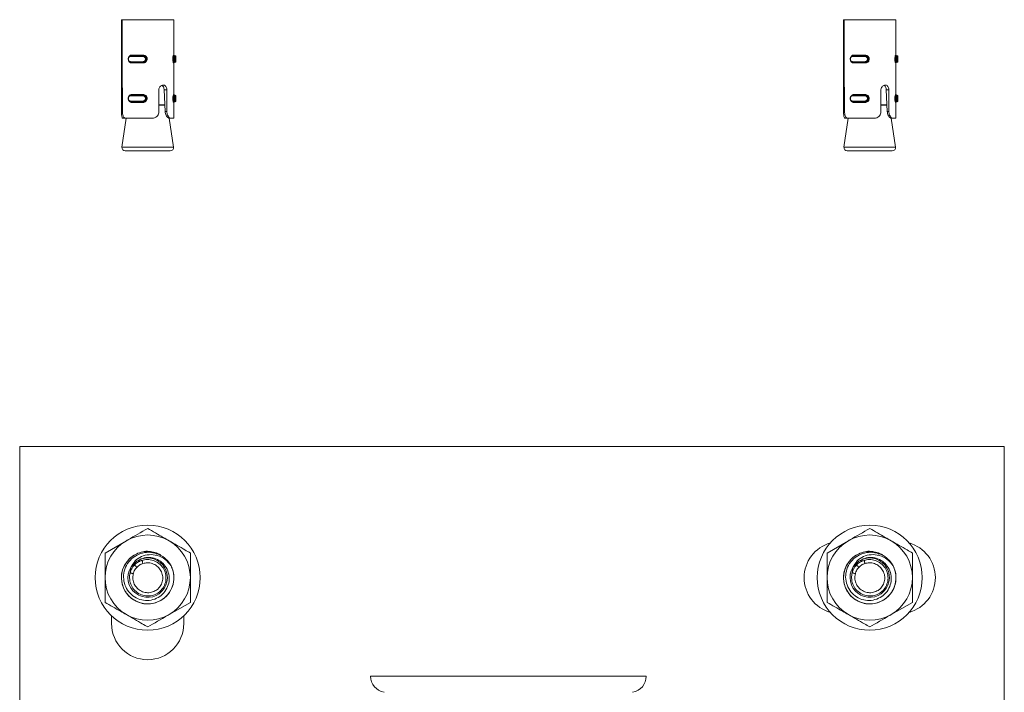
# Model space of a CAD drawing. Header units: millimetres. Extents: x 299 to 1025, y 4 to 1359.
# Tile 19 of 48: x 872 to 1022, y 587 to 689. Entities that reach past the tile are written whole.
import ezdxf

# ---------------------------------------------------------------- set-up
doc = ezdxf.new("R2010")
doc.units = ezdxf.units.MM

msp = doc.modelspace()

# ---------------------------------------------------------------- linework, layer by layer
at = {"color": 7, "linetype": 'Continuous', "lineweight": 15}
for p, q in [((887.96, 679.22), (887.96, 689.37)), ((887.96, 689.37), (888.07, 689.37)), ((888.07, 689.37), (888.07, 679.22)), ((895.96, 689.37), (888.07, 689.37)), ((895.96, 683.97), (895.96, 689.37)), ((997.96, 679.22), (997.96, 689.37)), ((997.96, 689.37), (998.07, 689.37)), ((998.07, 689.37), (998.07, 679.22)), ((1005.96, 689.37), (998.07, 689.37)), ((1005.96, 683.97), (1005.96, 689.37)), ((891.21, 683.77), (889.34, 683.77)), ((889.34, 682.97), (891.21, 682.97)), ((889.4, 683.87), (891.23, 683.87)), ((891.23, 682.87), (889.4, 682.87)), ((889.5, 683.97), (891.28, 683.97)), ((891.28, 682.77), (889.5, 682.77)), ((891.26, 683.87), (891.23, 683.87)), ((891.26, 682.87), (891.23, 682.87)), ((895.96, 677.97), (895.96, 682.77)), ((896.02, 683.87), (896.12, 683.87)), ((896.02, 682.87), (896.12, 682.87)), ((896.12, 683.87), (896.16, 683.87)), ((896.16, 682.87), (896.12, 682.87)), ((896.26, 682.97), (896.26, 683.77)), ((1001.21, 683.77), (999.34, 683.77)), ((999.34, 682.97), (1001.21, 682.97)), ((999.4, 683.87), (1001.23, 683.87)), ((1001.23, 682.87), (999.4, 682.87)), ((999.5, 683.97), (1001.28, 683.97)), ((1001.28, 682.77), (999.5, 682.77)), ((1001.26, 683.87), (1001.23, 683.87)), ((1001.26, 682.87), (1001.23, 682.87)), ((1005.96, 677.97), (1005.96, 682.77)), ((1006.02, 683.87), (1006.12, 683.87)), ((1006.02, 682.87), (1006.12, 682.87)), ((1006.12, 683.87), (1006.16, 683.87)), ((1006.16, 682.87), (1006.12, 682.87)), ((1006.26, 682.97), (1006.26, 683.77)), ((888.07, 679.22), (887.96, 679.22)), ((887.98, 675.37), (887.98, 678.66)), ((888.13, 678.66), (888.13, 675.37)), ((893.67, 675.37), (893.67, 678.66)), ((894.62, 675.37), (894.48, 678.66)), ((894.88, 678.66), (894.48, 678.66)), ((894.88, 678.66), (894.88, 675.37)), ((998.07, 679.22), (997.96, 679.22)), ((997.98, 675.37), (997.98, 678.66)), ((998.13, 678.66), (998.13, 675.37)), ((1003.67, 675.37), (1003.67, 678.66)), ((1004.62, 675.37), (1004.48, 678.66)), ((1004.88, 678.66), (1004.48, 678.66)), ((1004.88, 678.66), (1004.88, 675.37)), ((891.21, 677.77), (889.34, 677.77)), ((889.34, 676.97), (891.21, 676.97)), ((889.4, 677.87), (891.23, 677.87)), ((891.23, 676.87), (889.4, 676.87)), ((889.5, 677.97), (891.28, 677.97)), ((891.28, 676.77), (889.5, 676.77)), ((891.26, 677.87), (891.23, 677.87)), ((891.26, 676.87), (891.23, 676.87)), ((895.96, 674.37), (895.96, 676.77)), ((896.02, 677.87), (896.12, 677.87)), ((896.02, 676.87), (896.12, 676.87)), ((896.12, 677.87), (896.16, 677.87)), ((896.16, 676.87), (896.12, 676.87)), ((896.26, 676.97), (896.26, 677.77)), ((1001.21, 677.77), (999.34, 677.77)), ((999.34, 676.97), (1001.21, 676.97)), ((999.4, 677.87), (1001.23, 677.87)), ((1001.23, 676.87), (999.4, 676.87)), ((999.5, 677.97), (1001.28, 677.97)), ((1001.28, 676.77), (999.5, 676.77)), ((1001.26, 677.87), (1001.23, 677.87)), ((1001.26, 676.87), (1001.23, 676.87)), ((1005.96, 674.37), (1005.96, 676.77)), ((1006.02, 677.87), (1006.12, 677.87)), ((1006.02, 676.87), (1006.12, 676.87)), ((1006.12, 677.87), (1006.16, 677.87)), ((1006.16, 676.87), (1006.12, 676.87)), ((1006.26, 676.97), (1006.26, 677.77)), ((894.88, 675.37), (894.62, 675.37)), ((1004.88, 675.37), (1004.62, 675.37)), ((888.68, 674.37), (888.04, 669.94)), ((888.2, 674.37), (888.57, 674.37)), ((892.67, 674.37), (888.57, 674.37)), ((895.88, 669.94), (895.25, 674.37)), ((895.49, 674.37), (895.26, 674.37)), ((895.96, 674.37), (895.49, 674.37)), ((998.68, 674.37), (998.04, 669.94)), ((998.2, 674.37), (998.57, 674.37)), ((1002.67, 674.37), (998.57, 674.37)), ((1005.88, 669.94), (1005.25, 674.37)), ((1005.49, 674.37), (1005.26, 674.37)), ((1005.96, 674.37), (1005.49, 674.37)), ((895.39, 669.37), (888.54, 669.37)), ((1005.39, 669.37), (998.54, 669.37)), ((872.46, 578.86), (872.46, 624.36)), ((872.46, 624.36), (1022.46, 624.36)), ((1022.46, 624.36), (1022.46, 578.86)), ((885.46, 608.11), (888.71, 609.99)), ((995.46, 608.11), (998.71, 609.99)), ((898.46, 608.11), (898.46, 604.36)), ((1008.46, 608.11), (1008.46, 604.36)), ((889.84, 606.37), (889.94, 606.28)), ((890.29, 606.85), (891.1, 606.99)), ((999.84, 606.37), (999.94, 606.28)), ((1000.29, 606.85), (1001.1, 606.99)), ((889.29, 605.1), (889.4, 605.91)), ((999.29, 605.1), (999.4, 605.91)), ((885.46, 600.6), (885.46, 604.36)), ((995.46, 600.6), (995.46, 604.36)), ((898.46, 600.6), (895.21, 598.73)), ((1008.46, 600.6), (1005.21, 598.73)), ((886.46, 597.36), (886.46, 598.55)), ((897.46, 598.55), (897.46, 597.36)), ((925.91, 589.36), (967.91, 589.36))]:
    msp.add_line(p, q, dxfattribs=at)
at = {"color": 8, "linetype": 'Continuous', "lineweight": 15}
for p, q in [((895.92, 683.97), (895.96, 683.97)), ((895.96, 682.77), (895.92, 682.77)), ((896.26, 683.77), (896.21, 683.77)), ((896.21, 682.97), (896.26, 682.97)), ((1005.92, 683.97), (1005.96, 683.97)), ((1005.96, 682.77), (1005.92, 682.77)), ((1006.26, 683.77), (1006.21, 683.77)), ((1006.21, 682.97), (1006.26, 682.97)), ((887.98, 678.66), (888.13, 678.66)), ((997.98, 678.66), (998.13, 678.66)), ((895.92, 677.97), (895.96, 677.97)), ((895.96, 676.77), (895.92, 676.77)), ((896.26, 677.77), (896.21, 677.77)), ((896.21, 676.97), (896.26, 676.97)), ((1005.92, 677.97), (1005.96, 677.97)), ((1005.96, 676.77), (1005.92, 676.77)), ((1006.26, 677.77), (1006.21, 677.77)), ((1006.21, 676.97), (1006.26, 676.97)), ((887.98, 675.37), (888.13, 675.37)), ((893.67, 676.4), (894.63, 676.4)), ((894.59, 676.33), (893.67, 676.33)), ((997.98, 675.37), (998.13, 675.37)), ((1003.67, 676.4), (1004.63, 676.4)), ((1004.59, 676.33), (1003.67, 676.33)), ((888.04, 669.94), (894.73, 669.94)), ((894.73, 669.94), (895.88, 669.94)), ((998.04, 669.94), (1004.73, 669.94)), ((1004.73, 669.94), (1005.88, 669.94))]:
    msp.add_line(p, q, dxfattribs=at)
at = {"color": 7, "linetype": 'Continuous', "lineweight": 15, "flags": 128}
for points in [[(889.34, 683.77), (889.34, 683.79), (889.34, 683.8), (889.35, 683.82), (889.35, 683.84), (889.36, 683.85), (889.37, 683.86), (889.39, 683.86), (889.4, 683.87)], [(889.4, 682.87), (889.39, 682.87), (889.37, 682.87), (889.36, 682.88), (889.35, 682.9), (889.35, 682.91), (889.34, 682.93), (889.34, 682.95), (889.34, 682.97)], [(889.44, 683.87), (889.45, 683.87), (889.46, 683.87), (889.47, 683.88), (889.48, 683.9), (889.49, 683.91), (889.49, 683.93), (889.5, 683.95), (889.5, 683.97)], [(889.5, 682.77), (889.5, 682.79), (889.49, 682.8), (889.49, 682.82), (889.48, 682.84), (889.47, 682.85), (889.46, 682.86), (889.45, 682.86), (889.44, 682.87)], [(999.34, 683.77), (999.34, 683.79), (999.34, 683.8), (999.35, 683.82), (999.35, 683.84), (999.36, 683.85), (999.37, 683.86), (999.39, 683.86), (999.4, 683.87)], [(999.4, 682.87), (999.39, 682.87), (999.37, 682.87), (999.36, 682.88), (999.35, 682.9), (999.35, 682.91), (999.34, 682.93), (999.34, 682.95), (999.34, 682.97)], [(999.44, 683.87), (999.45, 683.87), (999.46, 683.87), (999.47, 683.88), (999.48, 683.9), (999.49, 683.91), (999.49, 683.93), (999.5, 683.95), (999.5, 683.97)], [(999.5, 682.77), (999.5, 682.79), (999.49, 682.8), (999.49, 682.82), (999.48, 682.84), (999.47, 682.85), (999.46, 682.86), (999.45, 682.86), (999.44, 682.87)], [(889.34, 677.77), (889.34, 677.79), (889.34, 677.8), (889.35, 677.82), (889.35, 677.84), (889.36, 677.85), (889.37, 677.86), (889.39, 677.86), (889.4, 677.87)], [(889.4, 676.87), (889.39, 676.87), (889.37, 676.87), (889.36, 676.88), (889.35, 676.9), (889.35, 676.91), (889.34, 676.93), (889.34, 676.95), (889.34, 676.97)], [(889.44, 677.87), (889.45, 677.87), (889.46, 677.87), (889.47, 677.88), (889.48, 677.9), (889.49, 677.91), (889.49, 677.93), (889.5, 677.95), (889.5, 677.97)], [(889.5, 676.77), (889.5, 676.79), (889.49, 676.8), (889.49, 676.82), (889.48, 676.84), (889.47, 676.85), (889.46, 676.86), (889.45, 676.86), (889.44, 676.87)], [(999.34, 677.77), (999.34, 677.79), (999.34, 677.8), (999.35, 677.82), (999.35, 677.84), (999.36, 677.85), (999.37, 677.86), (999.39, 677.86), (999.4, 677.87)], [(999.4, 676.87), (999.39, 676.87), (999.37, 676.87), (999.36, 676.88), (999.35, 676.9), (999.35, 676.91), (999.34, 676.93), (999.34, 676.95), (999.34, 676.97)], [(999.44, 677.87), (999.45, 677.87), (999.46, 677.87), (999.47, 677.88), (999.48, 677.9), (999.49, 677.91), (999.49, 677.93), (999.5, 677.95), (999.5, 677.97)], [(999.5, 676.77), (999.5, 676.79), (999.49, 676.8), (999.49, 676.82), (999.48, 676.84), (999.47, 676.85), (999.46, 676.86), (999.45, 676.86), (999.44, 676.87)]]:
    msp.add_lwpolyline(points, dxfattribs=at)
at = {"color": 7, "linetype": 'Continuous', "lineweight": 15}
for centre in [(891.96, 604.36), (1001.96, 604.36)]:
    msp.add_circle(centre, 8, dxfattribs=at)
for centre, radius, start, end in [((891.38, 683.79), 0.172, 153.9258, 188.1471), ((891.38, 682.94), 0.172, 171.8523, 206.0741), ((891.12, 683.94), 0.161, 331.9943, 8.6577), ((891.12, 682.79), 0.161, 351.3399, 28.0081), ((896.02, 683.97), 0.0995, 179.7213, 269.7125), ((896.02, 682.77), 0.0995, 90.2842, 180.2821), ((896.06, 683.97), 0.1, 180, 270), ((896.06, 682.77), 0.1, 90, 180), ((896.11, 683.77), 0.0994, 359.6627, 89.661), ((896.11, 682.97), 0.0994, 270.339, 0.3395), ((896.16, 683.77), 0.1, 0, 90), ((896.16, 682.97), 0.1, 270, 0), ((1001.38, 683.79), 0.172, 153.9385, 188.1427), ((1001.38, 682.94), 0.172, 171.8567, 206.0613), ((1001.12, 683.94), 0.161, 332.0089, 8.643), ((1001.12, 682.79), 0.161, 351.3546, 27.9935), ((1006.02, 683.97), 0.0995, 179.7225, 269.7112), ((1006.02, 682.77), 0.0995, 90.2854, 180.2809), ((1006.06, 683.97), 0.1, 180, 270), ((1006.06, 682.77), 0.1, 90, 180), ((1006.11, 683.77), 0.0994, 359.6666, 89.6614), ((1006.11, 682.97), 0.0994, 270.3386, 0.3355), ((1006.16, 683.77), 0.1, 0, 90), ((1006.16, 682.97), 0.1, 270, 0), ((891.38, 677.79), 0.172, 153.928, 188.1456), ((891.38, 676.94), 0.172, 171.8544, 206.072), ((891.12, 677.94), 0.161, 331.9927, 8.6593), ((891.12, 676.79), 0.161, 351.3407, 28.0073), ((896.02, 677.97), 0.0995, 179.7192, 269.7146), ((896.02, 676.77), 0.0995, 90.2854, 180.2808), ((896.06, 677.97), 0.1, 180, 270), ((896.06, 676.77), 0.1, 90, 180), ((896.11, 677.77), 0.0994, 359.6636, 89.658), ((896.11, 676.97), 0.0994, 270.342, 0.3364), ((896.16, 677.77), 0.1, 0, 90), ((896.16, 676.97), 0.1, 270, 0), ((1001.38, 677.79), 0.172, 153.9407, 188.1412), ((1001.38, 676.94), 0.172, 171.8588, 206.0593), ((1001.12, 677.94), 0.161, 332.0073, 8.6447), ((1001.12, 676.79), 0.161, 351.3553, 27.9927), ((1006.02, 677.97), 0.0995, 179.7204, 269.7134), ((1006.02, 676.77), 0.0995, 90.2866, 180.2796), ((1006.06, 677.97), 0.1, 180, 270), ((1006.06, 676.77), 0.1, 90, 180), ((1006.11, 677.77), 0.0994, 359.6675, 89.6584), ((1006.11, 676.97), 0.0994, 270.3416, 0.3325), ((1006.16, 677.77), 0.1, 0, 90), ((1006.16, 676.97), 0.1, 270, 0), ((888.54, 669.87), 0.5, 171.8699, 270), ((895.39, 669.87), 0.5, 270, 8.1301), ((998.54, 669.87), 0.5, 171.8699, 270), ((1005.39, 669.87), 0.5, 270, 8.1301), ((891.96, 604.36), 6.5, 60, 120), ((1001.96, 604.36), 6.5, 60, 120), ((891.96, 604.36), 6.5, 120, 180), ((891.96, 604.36), 6.5, 0, 60), ((997.46, 604.36), 5.5, 105.8266, 254.1734), ((1001.96, 604.36), 6.5, 120, 180), ((1001.96, 604.36), 6.5, 0, 60), ((1006.46, 604.36), 5.5, 285.8266, 74.1734), ((891.96, 604.36), 4, 60, 26.8055), ((1001.96, 604.36), 4, 60, 26.8055), ((891.96, 604.36), 3, 148.8309, 123.8514), ((891.96, 604.36), 4, 26.8055, 29.6369), ((1001.96, 604.36), 3, 148.8309, 123.8514), ((1001.96, 604.36), 4, 26.8055, 29.6369), ((891.96, 604.36), 6.5, 180, 240), ((891.96, 604.36), 6.5, 300, 0), ((1001.96, 604.36), 6.5, 180, 240), ((1001.96, 604.36), 6.5, 300, 0), ((891.96, 604.36), 6.5, 240, 300), ((1001.96, 604.36), 6.5, 240, 300), ((891.96, 597.36), 5.5, 180, 0), ((928.41, 589.36), 2.5, 180, 260), ((965.41, 589.36), 2.5, 280, 0)]:
    msp.add_arc(centre, radius, start, end, dxfattribs=at)
for points, knots in [([(889.4, 682.87), (889.4, 682.87), (889.35, 682.87), (889.25, 682.89), (889.13, 682.98), (889.04, 683.11), (888.99, 683.28), (888.99, 683.44), (889.03, 683.6), (889.11, 683.73), (889.21, 683.82), (889.32, 683.86), (889.38, 683.87), (889.4, 683.87), (889.4, 683.87)], [0, 0, 0, 0, 0.0000358, 0.1122105, 0.2244845, 0.3370965, 0.4455837, 0.5475404, 0.6461692, 0.746792, 0.8524248, 0.9632555, 0.9999642, 1, 1, 1, 1]), ([(889.34, 683.77), (889.32, 683.77), (889.27, 683.76), (889.19, 683.73), (889.1, 683.66), (889.04, 683.55), (889.01, 683.43), (889.01, 683.29), (889.05, 683.16), (889.12, 683.05), (889.22, 682.98), (889.3, 682.97), (889.34, 682.97)], [0, 0, 0, 0, 0.037285, 0.149836, 0.256286, 0.35643, 0.45345, 0.553209, 0.659998, 0.772418, 0.885914, 1, 1, 1, 1]), ([(891.21, 682.97), (891.23, 682.97), (891.29, 682.97), (891.4, 683), (891.51, 683.08), (891.6, 683.18), (891.64, 683.31), (891.64, 683.44), (891.59, 683.57), (891.49, 683.68), (891.36, 683.75), (891.26, 683.76), (891.21, 683.77)], [0, 0, 0, 0, 0.037286, 0.149825, 0.256282, 0.356426, 0.453446, 0.553209, 0.659995, 0.772417, 0.885915, 1, 1, 1, 1]), ([(891.23, 683.87), (891.23, 683.87), (891.29, 683.87), (891.4, 683.85), (891.56, 683.76), (891.68, 683.62), (891.74, 683.46), (891.74, 683.29), (891.69, 683.14), (891.59, 683.01), (891.45, 682.91), (891.32, 682.87), (891.25, 682.87), (891.23, 682.87), (891.23, 682.87)], [0, 0, 0, 0, 0.000038, 0.112214, 0.224486, 0.337097, 0.445584, 0.547543, 0.646168, 0.746787, 0.852426, 0.96325, 0.999962, 1, 1, 1, 1]), ([(891.26, 682.87), (891.26, 682.87), (891.31, 682.87), (891.44, 682.88), (891.59, 682.96), (891.73, 683.09), (891.8, 683.26), (891.81, 683.42), (891.76, 683.58), (891.66, 683.71), (891.52, 683.81), (891.38, 683.86), (891.29, 683.87), (891.26, 683.87), (891.26, 683.87)], [0, 0, 0, 0, 0.000041, 0.101134, 0.213607, 0.327132, 0.435874, 0.536192, 0.632076, 0.730791, 0.836854, 0.949305, 0.999959, 1, 1, 1, 1]), ([(891.28, 683.97), (891.31, 683.96), (891.41, 683.96), (891.57, 683.9), (891.74, 683.78), (891.85, 683.62), (891.9, 683.44), (891.89, 683.23), (891.81, 683.04), (891.66, 682.88), (891.48, 682.78), (891.34, 682.77), (891.28, 682.77)], [0, 0, 0, 0, 0.049968, 0.160721, 0.26597, 0.365259, 0.462972, 0.56567, 0.676021, 0.789422, 0.900466, 1, 1, 1, 1]), ([(895.92, 682.77), (895.92, 682.77), (895.9, 682.77), (895.87, 682.83), (895.83, 682.95), (895.8, 683.11), (895.79, 683.3), (895.79, 683.5), (895.81, 683.69), (895.85, 683.85), (895.89, 683.95), (895.91, 683.96), (895.92, 683.97)], [0, 0, 0, 0, 0.04997, 0.160727, 0.265976, 0.365258, 0.462972, 0.565669, 0.676026, 0.789422, 0.90047, 1, 1, 1, 1]), ([(896.02, 683.87), (896.02, 683.87), (896.01, 683.87), (895.99, 683.85), (895.94, 683.77), (895.9, 683.64), (895.88, 683.48), (895.87, 683.31), (895.89, 683.15), (895.92, 683.02), (895.97, 682.92), (896, 682.87), (896.02, 682.87), (896.02, 682.87), (896.02, 682.87)], [0, 0, 0, 0, 0.000038, 0.101123, 0.213605, 0.327136, 0.435874, 0.536193, 0.632079, 0.730798, 0.836851, 0.949318, 0.999963, 1, 1, 1, 1]), ([(896.12, 682.87), (896.12, 682.87), (896.11, 682.87), (896.1, 682.89), (896.07, 682.98), (896.05, 683.11), (896.04, 683.28), (896.04, 683.44), (896.05, 683.6), (896.07, 683.73), (896.09, 683.82), (896.11, 683.86), (896.11, 683.87), (896.12, 683.87), (896.12, 683.87)], [0, 0, 0, 0, 0.0000378, 0.112226, 0.2244921, 0.3370985, 0.4455849, 0.5475393, 0.6461689, 0.7467816, 0.8524178, 0.9632337, 0.9999622, 1, 1, 1, 1]), ([(896.21, 683.77), (896.21, 683.77), (896.2, 683.76), (896.18, 683.73), (896.16, 683.66), (896.14, 683.55), (896.12, 683.43), (896.12, 683.29), (896.14, 683.16), (896.16, 683.05), (896.19, 682.98), (896.21, 682.97), (896.21, 682.97)], [0, 0, 0, 0, 0.03729, 0.149822, 0.256282, 0.356421, 0.453446, 0.553205, 0.659992, 0.772408, 0.885902, 1, 1, 1, 1]), ([(999.4, 682.87), (999.4, 682.87), (999.35, 682.87), (999.25, 682.89), (999.13, 682.98), (999.04, 683.11), (998.99, 683.28), (998.99, 683.44), (999.03, 683.6), (999.11, 683.73), (999.21, 683.82), (999.32, 683.86), (999.38, 683.87), (999.4, 683.87), (999.4, 683.87)], [0, 0, 0, 0, 0.000034, 0.11221, 0.224483, 0.337096, 0.445583, 0.54754, 0.646168, 0.746791, 0.852423, 0.963256, 0.999966, 1, 1, 1, 1]), ([(999.34, 683.77), (999.32, 683.77), (999.27, 683.76), (999.19, 683.73), (999.1, 683.66), (999.04, 683.55), (999.01, 683.43), (999.01, 683.29), (999.05, 683.16), (999.12, 683.05), (999.22, 682.98), (999.3, 682.97), (999.34, 682.97)], [0, 0, 0, 0, 0.037282, 0.149834, 0.256286, 0.35643, 0.45345, 0.553209, 0.659998, 0.772417, 0.885914, 1, 1, 1, 1]), ([(1001.21, 682.97), (1001.23, 682.97), (1001.29, 682.97), (1001.4, 683), (1001.51, 683.08), (1001.6, 683.18), (1001.64, 683.31), (1001.64, 683.44), (1001.59, 683.57), (1001.49, 683.68), (1001.36, 683.75), (1001.26, 683.76), (1001.21, 683.77)], [0, 0, 0, 0, 0.03728, 0.149826, 0.256283, 0.356425, 0.453446, 0.55321, 0.659996, 0.772416, 0.885917, 1, 1, 1, 1]), ([(1001.23, 683.87), (1001.23, 683.87), (1001.29, 683.87), (1001.4, 683.85), (1001.56, 683.76), (1001.68, 683.62), (1001.74, 683.46), (1001.74, 683.29), (1001.69, 683.14), (1001.59, 683.01), (1001.45, 682.91), (1001.32, 682.87), (1001.25, 682.87), (1001.23, 682.87), (1001.23, 682.87)], [0, 0, 0, 0, 0.000038, 0.112218, 0.224489, 0.3371, 0.445585, 0.547543, 0.646168, 0.746787, 0.852425, 0.963248, 0.999962, 1, 1, 1, 1]), ([(1001.26, 682.87), (1001.26, 682.87), (1001.31, 682.87), (1001.44, 682.88), (1001.59, 682.96), (1001.73, 683.09), (1001.8, 683.26), (1001.81, 683.42), (1001.76, 683.58), (1001.66, 683.71), (1001.52, 683.81), (1001.38, 683.86), (1001.29, 683.87), (1001.26, 683.87), (1001.26, 683.87)], [0, 0, 0, 0, 0.0000411, 0.101134, 0.2136062, 0.3271325, 0.4358737, 0.5361918, 0.632078, 0.7307923, 0.8368552, 0.9493052, 0.9999589, 1, 1, 1, 1]), ([(1001.28, 683.97), (1001.31, 683.96), (1001.41, 683.96), (1001.57, 683.9), (1001.74, 683.78), (1001.85, 683.62), (1001.9, 683.44), (1001.89, 683.23), (1001.81, 683.04), (1001.66, 682.88), (1001.48, 682.78), (1001.34, 682.77), (1001.28, 682.77)], [0, 0, 0, 0, 0.049968, 0.16072, 0.265969, 0.365259, 0.462972, 0.565669, 0.676022, 0.789422, 0.900468, 1, 1, 1, 1]), ([(1005.92, 682.77), (1005.92, 682.77), (1005.9, 682.77), (1005.87, 682.83), (1005.83, 682.95), (1005.8, 683.11), (1005.79, 683.3), (1005.79, 683.5), (1005.81, 683.69), (1005.85, 683.85), (1005.89, 683.95), (1005.91, 683.96), (1005.92, 683.97)], [0, 0, 0, 0, 0.0499697, 0.1607262, 0.2659758, 0.3652577, 0.4629721, 0.565669, 0.6760254, 0.789422, 0.9004697, 1, 1, 1, 1]), ([(1006.02, 683.87), (1006.02, 683.87), (1006.01, 683.87), (1005.99, 683.85), (1005.94, 683.77), (1005.9, 683.64), (1005.88, 683.48), (1005.87, 683.31), (1005.89, 683.15), (1005.92, 683.02), (1005.96, 682.92), (1006, 682.87), (1006.02, 682.87), (1006.02, 682.87), (1006.02, 682.87)], [0, 0, 0, 0, 0.000038, 0.101123, 0.213604, 0.327136, 0.435873, 0.536192, 0.632079, 0.730797, 0.836851, 0.949317, 0.999962, 1, 1, 1, 1]), ([(1006.12, 682.87), (1006.12, 682.87), (1006.12, 682.87), (1006.09, 682.89), (1006.07, 682.98), (1006.05, 683.11), (1006.04, 683.28), (1006.04, 683.44), (1006.05, 683.6), (1006.07, 683.73), (1006.09, 683.82), (1006.1, 683.86), (1006.12, 683.87), (1006.12, 683.87), (1006.12, 683.87)], [0, 0, 0, 0, 0.000038, 0.112226, 0.224492, 0.337099, 0.445585, 0.547539, 0.646169, 0.746782, 0.852418, 0.963233, 0.999962, 1, 1, 1, 1]), ([(1006.21, 683.77), (1006.21, 683.77), (1006.2, 683.76), (1006.18, 683.73), (1006.16, 683.66), (1006.14, 683.55), (1006.12, 683.43), (1006.12, 683.29), (1006.14, 683.16), (1006.16, 683.05), (1006.19, 682.98), (1006.21, 682.97), (1006.21, 682.97)], [0, 0, 0, 0, 0.03729, 0.149823, 0.256282, 0.356421, 0.453446, 0.553205, 0.659992, 0.772408, 0.885902, 1, 1, 1, 1]), ([(887.98, 678.66), (887.98, 678.74), (887.97, 678.91), (887.97, 679.1), (887.96, 679.19), (887.96, 679.22)], [0, 0, 0, 0, 0.395934, 0.791715, 1, 1, 1, 1]), ([(888.07, 679.22), (888.07, 679.21), (888.09, 679.15), (888.12, 679), (888.13, 678.81), (888.13, 678.69), (888.13, 678.66)], [0, 0, 0, 0, 0.050254, 0.452064, 0.854469, 1, 1, 1, 1]), ([(893.67, 678.66), (893.67, 678.71), (893.68, 678.85), (893.76, 679.06), (893.91, 679.25), (894.1, 679.38), (894.31, 679.42), (894.51, 679.39), (894.68, 679.27), (894.8, 679.08), (894.87, 678.87), (894.88, 678.72), (894.88, 678.66)], [0, 0, 0, 0, 0.067545, 0.172851, 0.279382, 0.387322, 0.49468, 0.600404, 0.705957, 0.81303, 0.921036, 1, 1, 1, 1]), ([(894.48, 678.66), (894.47, 678.74), (894.46, 678.91), (894.36, 679.13), (894.24, 679.29), (894.14, 679.34), (894.09, 679.36)], [0, 0, 0, 0, 0.269094, 0.538332, 0.809938, 1, 1, 1, 1]), ([(997.98, 678.66), (997.98, 678.74), (997.97, 678.91), (997.97, 679.1), (997.96, 679.19), (997.96, 679.22)], [0, 0, 0, 0, 0.395934, 0.791715, 1, 1, 1, 1]), ([(998.07, 679.22), (998.07, 679.21), (998.09, 679.15), (998.12, 679), (998.13, 678.81), (998.13, 678.69), (998.13, 678.66)], [0, 0, 0, 0, 0.050253, 0.452063, 0.854469, 1, 1, 1, 1]), ([(1003.67, 678.66), (1003.67, 678.71), (1003.68, 678.85), (1003.76, 679.06), (1003.91, 679.25), (1004.1, 679.38), (1004.31, 679.42), (1004.51, 679.39), (1004.68, 679.27), (1004.8, 679.08), (1004.87, 678.87), (1004.88, 678.72), (1004.88, 678.66)], [0, 0, 0, 0, 0.067545, 0.17285, 0.279383, 0.387322, 0.49468, 0.600403, 0.705957, 0.813029, 0.921036, 1, 1, 1, 1]), ([(1004.48, 678.66), (1004.47, 678.74), (1004.46, 678.91), (1004.36, 679.13), (1004.24, 679.29), (1004.14, 679.34), (1004.09, 679.36)], [0, 0, 0, 0, 0.269095, 0.538334, 0.809937, 1, 1, 1, 1]), ([(889.4, 676.87), (889.4, 676.87), (889.35, 676.87), (889.25, 676.89), (889.13, 676.98), (889.04, 677.11), (888.99, 677.28), (888.99, 677.44), (889.03, 677.6), (889.11, 677.73), (889.21, 677.82), (889.32, 677.86), (889.38, 677.87), (889.4, 677.87), (889.4, 677.87)], [0, 0, 0, 0, 0.000036, 0.112211, 0.224484, 0.337096, 0.445586, 0.54754, 0.646171, 0.746792, 0.852424, 0.963255, 0.999964, 1, 1, 1, 1]), ([(889.34, 677.77), (889.32, 677.77), (889.27, 677.76), (889.19, 677.73), (889.1, 677.66), (889.04, 677.55), (889.01, 677.43), (889.01, 677.29), (889.05, 677.16), (889.12, 677.05), (889.22, 676.98), (889.3, 676.97), (889.34, 676.97)], [0, 0, 0, 0, 0.037284, 0.149835, 0.256289, 0.356429, 0.453448, 0.553213, 0.659997, 0.772418, 0.885913, 1, 1, 1, 1]), ([(891.21, 676.97), (891.23, 676.97), (891.29, 676.97), (891.4, 677), (891.51, 677.08), (891.6, 677.18), (891.64, 677.31), (891.64, 677.44), (891.59, 677.57), (891.49, 677.68), (891.36, 677.75), (891.26, 677.76), (891.21, 677.77)], [0, 0, 0, 0, 0.037286, 0.149824, 0.256284, 0.356424, 0.453446, 0.553212, 0.659995, 0.772417, 0.885915, 1, 1, 1, 1]), ([(891.23, 677.87), (891.23, 677.87), (891.29, 677.87), (891.4, 677.85), (891.56, 677.76), (891.68, 677.62), (891.74, 677.46), (891.74, 677.29), (891.69, 677.14), (891.59, 677.01), (891.45, 676.91), (891.32, 676.87), (891.25, 676.87), (891.23, 676.87), (891.23, 676.87)], [0, 0, 0, 0, 0.000038, 0.112215, 0.224485, 0.337098, 0.445588, 0.547541, 0.646169, 0.746787, 0.852425, 0.96325, 0.999962, 1, 1, 1, 1]), ([(891.26, 676.87), (891.26, 676.87), (891.31, 676.87), (891.44, 676.88), (891.59, 676.96), (891.73, 677.09), (891.8, 677.26), (891.81, 677.42), (891.76, 677.58), (891.66, 677.71), (891.52, 677.81), (891.38, 677.86), (891.29, 677.87), (891.26, 677.87), (891.26, 677.87)], [0, 0, 0, 0, 0.000041, 0.101133, 0.213607, 0.327131, 0.435876, 0.536189, 0.632075, 0.730792, 0.836854, 0.949305, 0.999959, 1, 1, 1, 1]), ([(891.28, 677.97), (891.31, 677.96), (891.41, 677.96), (891.57, 677.9), (891.74, 677.78), (891.85, 677.62), (891.9, 677.44), (891.89, 677.23), (891.81, 677.04), (891.66, 676.88), (891.48, 676.78), (891.34, 676.77), (891.28, 676.77)], [0, 0, 0, 0, 0.049968, 0.160721, 0.265969, 0.365259, 0.462971, 0.565671, 0.676022, 0.789422, 0.900466, 1, 1, 1, 1]), ([(895.92, 676.77), (895.92, 676.77), (895.9, 676.77), (895.87, 676.83), (895.83, 676.95), (895.8, 677.11), (895.79, 677.3), (895.79, 677.5), (895.81, 677.69), (895.85, 677.85), (895.89, 677.95), (895.91, 677.96), (895.92, 677.97)], [0, 0, 0, 0, 0.04997, 0.160726, 0.265974, 0.365257, 0.462972, 0.565671, 0.676025, 0.789421, 0.900469, 1, 1, 1, 1]), ([(896.02, 677.87), (896.02, 677.87), (896.01, 677.87), (895.99, 677.85), (895.94, 677.77), (895.9, 677.64), (895.88, 677.48), (895.87, 677.31), (895.89, 677.15), (895.92, 677.02), (895.97, 676.92), (896, 676.87), (896.02, 676.87), (896.02, 676.87), (896.02, 676.87)], [0, 0, 0, 0, 0.0000379, 0.1011225, 0.2136042, 0.3271351, 0.4358769, 0.536191, 0.6320795, 0.7307995, 0.8368511, 0.9493177, 0.9999626, 1, 1, 1, 1]), ([(896.12, 676.87), (896.12, 676.87), (896.11, 676.87), (896.1, 676.89), (896.07, 676.98), (896.05, 677.11), (896.04, 677.28), (896.04, 677.44), (896.05, 677.6), (896.07, 677.73), (896.09, 677.82), (896.11, 677.86), (896.11, 677.87), (896.12, 677.87), (896.12, 677.87)], [0, 0, 0, 0, 0.0000378, 0.1122266, 0.2244916, 0.3370981, 0.4455868, 0.547539, 0.6461709, 0.7467819, 0.8524169, 0.9632335, 0.9999622, 1, 1, 1, 1]), ([(896.21, 677.77), (896.21, 677.77), (896.2, 677.76), (896.18, 677.73), (896.16, 677.66), (896.14, 677.55), (896.12, 677.43), (896.12, 677.29), (896.14, 677.16), (896.16, 677.05), (896.19, 676.98), (896.21, 676.97), (896.21, 676.97)], [0, 0, 0, 0, 0.0372894, 0.149822, 0.2562847, 0.3564197, 0.4534443, 0.5532094, 0.659991, 0.7724088, 0.8859015, 1, 1, 1, 1]), ([(999.4, 676.87), (999.4, 676.87), (999.35, 676.87), (999.25, 676.89), (999.13, 676.98), (999.04, 677.11), (998.99, 677.28), (998.99, 677.44), (999.03, 677.6), (999.11, 677.73), (999.21, 677.82), (999.32, 677.86), (999.38, 677.87), (999.4, 677.87), (999.4, 677.87)], [0, 0, 0, 0, 0.000034, 0.112211, 0.224483, 0.337096, 0.445585, 0.547539, 0.64617, 0.746792, 0.852422, 0.963255, 0.999966, 1, 1, 1, 1]), ([(999.34, 677.77), (999.32, 677.77), (999.27, 677.76), (999.19, 677.73), (999.1, 677.66), (999.04, 677.55), (999.01, 677.43), (999.01, 677.29), (999.05, 677.16), (999.12, 677.05), (999.22, 676.98), (999.3, 676.97), (999.34, 676.97)], [0, 0, 0, 0, 0.037282, 0.149833, 0.256289, 0.356429, 0.453448, 0.553213, 0.659996, 0.772418, 0.885913, 1, 1, 1, 1]), ([(1001.21, 676.97), (1001.23, 676.97), (1001.29, 676.97), (1001.4, 677), (1001.51, 677.08), (1001.6, 677.18), (1001.64, 677.31), (1001.64, 677.44), (1001.59, 677.57), (1001.49, 677.68), (1001.36, 677.75), (1001.26, 677.76), (1001.21, 677.77)], [0, 0, 0, 0, 0.03728, 0.149825, 0.256285, 0.356423, 0.453446, 0.553213, 0.659996, 0.772417, 0.885917, 1, 1, 1, 1]), ([(1001.23, 677.87), (1001.23, 677.87), (1001.29, 677.87), (1001.4, 677.85), (1001.56, 677.76), (1001.68, 677.62), (1001.74, 677.46), (1001.74, 677.29), (1001.69, 677.14), (1001.59, 677.01), (1001.45, 676.91), (1001.32, 676.87), (1001.25, 676.87), (1001.23, 676.87), (1001.23, 676.87)], [0, 0, 0, 0, 0.000038, 0.112219, 0.224488, 0.337101, 0.445589, 0.547541, 0.646169, 0.746786, 0.852424, 0.963248, 0.999962, 1, 1, 1, 1]), ([(1001.26, 676.87), (1001.26, 676.87), (1001.31, 676.87), (1001.44, 676.88), (1001.59, 676.96), (1001.73, 677.09), (1001.8, 677.26), (1001.81, 677.42), (1001.76, 677.58), (1001.66, 677.71), (1001.52, 677.81), (1001.38, 677.86), (1001.29, 677.87), (1001.26, 677.87), (1001.26, 677.87)], [0, 0, 0, 0, 0.0000411, 0.1011339, 0.2136059, 0.3271321, 0.4358753, 0.5361888, 0.6320771, 0.7307931, 0.8368559, 0.9493051, 0.9999589, 1, 1, 1, 1]), ([(1001.28, 677.97), (1001.31, 677.96), (1001.41, 677.96), (1001.57, 677.9), (1001.74, 677.78), (1001.85, 677.62), (1001.9, 677.44), (1001.89, 677.23), (1001.81, 677.04), (1001.66, 676.88), (1001.48, 676.78), (1001.34, 676.77), (1001.28, 676.77)], [0, 0, 0, 0, 0.049968, 0.16072, 0.265968, 0.365258, 0.462971, 0.56567, 0.676023, 0.789421, 0.900468, 1, 1, 1, 1]), ([(1005.92, 676.77), (1005.92, 676.77), (1005.9, 676.77), (1005.87, 676.83), (1005.83, 676.95), (1005.8, 677.11), (1005.79, 677.3), (1005.79, 677.5), (1005.81, 677.69), (1005.85, 677.85), (1005.89, 677.95), (1005.91, 677.96), (1005.92, 677.97)], [0, 0, 0, 0, 0.0499699, 0.1607257, 0.265974, 0.3652575, 0.4629718, 0.5656707, 0.6760252, 0.7894218, 0.9004694, 1, 1, 1, 1]), ([(1006.02, 677.87), (1006.02, 677.87), (1006.01, 677.87), (1005.99, 677.85), (1005.94, 677.77), (1005.9, 677.64), (1005.88, 677.48), (1005.87, 677.31), (1005.89, 677.15), (1005.92, 677.02), (1005.96, 676.92), (1006, 676.87), (1006.02, 676.87), (1006.02, 676.87), (1006.02, 676.87)], [0, 0, 0, 0, 0.000038, 0.101123, 0.213604, 0.327135, 0.435877, 0.536191, 0.632079, 0.730799, 0.836851, 0.949317, 0.999962, 1, 1, 1, 1]), ([(1006.12, 676.87), (1006.12, 676.87), (1006.12, 676.87), (1006.09, 676.89), (1006.07, 676.98), (1006.05, 677.11), (1006.04, 677.28), (1006.04, 677.44), (1006.05, 677.6), (1006.07, 677.73), (1006.09, 677.82), (1006.1, 677.86), (1006.12, 677.87), (1006.12, 677.87), (1006.12, 677.87)], [0, 0, 0, 0, 0.000038, 0.112227, 0.224491, 0.337098, 0.445587, 0.547539, 0.646171, 0.746782, 0.852417, 0.963233, 0.999962, 1, 1, 1, 1]), ([(1006.21, 677.77), (1006.21, 677.77), (1006.2, 677.76), (1006.18, 677.73), (1006.16, 677.66), (1006.14, 677.55), (1006.12, 677.43), (1006.12, 677.29), (1006.14, 677.16), (1006.16, 677.05), (1006.19, 676.98), (1006.21, 676.97), (1006.21, 676.97)], [0, 0, 0, 0, 0.03729, 0.149823, 0.256285, 0.356419, 0.453444, 0.553209, 0.659991, 0.772408, 0.885901, 1, 1, 1, 1]), ([(888.2, 674.37), (888.16, 674.38), (888.09, 674.4), (888.02, 674.58), (887.99, 674.84), (887.98, 675.12), (887.98, 675.3), (887.98, 675.37)], [0, 0, 0, 0, 0.227102, 0.454896, 0.667247, 0.872122, 1, 1, 1, 1]), ([(888.13, 675.37), (888.14, 675.26), (888.14, 675.04), (888.2, 674.74), (888.29, 674.52), (888.41, 674.39), (888.52, 674.37), (888.57, 674.37)], [0, 0, 0, 0, 0.204184, 0.40838, 0.612327, 0.818138, 1, 1, 1, 1]), ([(892.67, 674.37), (892.79, 674.38), (893.03, 674.4), (893.34, 674.58), (893.55, 674.84), (893.66, 675.12), (893.67, 675.3), (893.67, 675.37)], [0, 0, 0, 0, 0.227115, 0.454904, 0.667249, 0.872123, 1, 1, 1, 1]), ([(895.26, 674.37), (895.22, 674.37), (895.12, 674.39), (894.94, 674.52), (894.77, 674.77), (894.66, 675.06), (894.64, 675.27), (894.62, 675.37)], [0, 0, 0, 0, 0.1732, 0.407729, 0.615904, 0.813567, 1, 1, 1, 1]), ([(894.88, 675.37), (894.89, 675.29), (894.9, 675.1), (894.98, 674.82), (895.13, 674.57), (895.3, 674.41), (895.43, 674.37), (895.49, 674.37), (895.49, 674.37)], [0, 0, 0, 0, 0.147078, 0.351357, 0.555308, 0.760047, 0.971386, 1, 1, 1, 1]), ([(998.2, 674.37), (998.16, 674.38), (998.09, 674.4), (998.02, 674.58), (997.99, 674.84), (997.98, 675.12), (997.98, 675.3), (997.98, 675.37)], [0, 0, 0, 0, 0.227102, 0.454896, 0.667246, 0.872122, 1, 1, 1, 1]), ([(998.13, 675.37), (998.14, 675.26), (998.14, 675.04), (998.2, 674.74), (998.29, 674.52), (998.41, 674.39), (998.52, 674.37), (998.57, 674.37)], [0, 0, 0, 0, 0.204184, 0.408379, 0.612327, 0.818137, 1, 1, 1, 1]), ([(1002.67, 674.37), (1002.79, 674.38), (1003.03, 674.4), (1003.34, 674.58), (1003.55, 674.84), (1003.66, 675.12), (1003.67, 675.3), (1003.67, 675.37)], [0, 0, 0, 0, 0.227115, 0.454905, 0.667249, 0.872123, 1, 1, 1, 1]), ([(1005.26, 674.37), (1005.22, 674.37), (1005.12, 674.39), (1004.94, 674.52), (1004.77, 674.77), (1004.66, 675.06), (1004.64, 675.27), (1004.62, 675.37)], [0, 0, 0, 0, 0.1732, 0.407728, 0.615903, 0.813566, 1, 1, 1, 1]), ([(1004.88, 675.37), (1004.89, 675.29), (1004.9, 675.1), (1004.98, 674.82), (1005.13, 674.57), (1005.3, 674.41), (1005.43, 674.37), (1005.49, 674.37), (1005.49, 674.37)], [0, 0, 0, 0, 0.147078, 0.351358, 0.555309, 0.760046, 0.971385, 1, 1, 1, 1]), ([(888.71, 609.99), (888.79, 610.03), (889.89, 610.66), (890.96, 611.28), (891.96, 611.86)], [0, 0, 0, 0, 0.070215, 1, 1, 1, 1]), ([(895.21, 609.99), (894.92, 610.16), (893.82, 610.79), (892.75, 611.41), (891.96, 611.86)], [0, 0, 0, 0, 0.268635, 1, 1, 1, 1]), ([(998.71, 609.99), (998.79, 610.03), (999.89, 610.66), (1000.96, 611.28), (1001.96, 611.86)], [0, 0, 0, 0, 0.0702136, 1, 1, 1, 1]), ([(1005.21, 609.99), (1004.92, 610.16), (1003.82, 610.79), (1002.75, 611.41), (1001.96, 611.86)], [0, 0, 0, 0, 0.268635, 1, 1, 1, 1]), ([(898.46, 608.11), (898.19, 608.27), (897.13, 608.88), (896.03, 609.51), (895.21, 609.99)], [0, 0, 0, 0, 0.2575513, 1, 1, 1, 1]), ([(1008.46, 608.11), (1008.19, 608.27), (1007.13, 608.88), (1006.03, 609.51), (1005.21, 609.99)], [0, 0, 0, 0, 0.257552, 1, 1, 1, 1]), ([(885.46, 604.36), (885.46, 604.45), (885.46, 605.71), (885.46, 606.95), (885.46, 608.11)], [0, 0, 0, 0, 0.0702153, 1, 1, 1, 1]), ([(895.53, 606.16), (895.64, 605.92), (895.97, 605.15), (896.03, 603.7), (895.39, 602.07), (894.05, 600.77), (892.15, 600.18), (890.21, 600.6), (888.76, 601.76), (887.97, 603.33), (887.9, 605.19), (888.73, 607.01), (890.39, 608.19), (892.16, 608.54), (893.07, 608.11), (893.4, 607.96)], [0, 0, 0, 0, 0.036013, 0.112804, 0.190884, 0.267627, 0.359052, 0.449964, 0.526904, 0.604884, 0.681645, 0.773229, 0.863898, 0.95239, 1, 1, 1, 1]), ([(890.29, 606.85), (890.59, 607.02), (891.17, 607.37), (892.21, 607.48), (893.24, 607.28), (894.15, 606.73), (894.84, 605.91), (895.23, 604.89), (895.27, 603.78), (894.94, 602.71), (894.27, 601.8), (893.32, 601.15), (892.2, 600.84), (891.03, 600.91), (889.93, 601.37), (889.03, 602.17), (888.44, 603.24), (888.22, 604.45), (888.42, 605.69), (889.02, 606.8), (889.96, 607.66), (891.14, 608.18), (892.44, 608.28), (893.72, 607.95), (894.77, 607.26), (895.23, 606.62), (895.44, 606.33)], [0, 0, 0, 0, 0.0367629, 0.0735238, 0.110532, 0.1484965, 0.1864346, 0.2254376, 0.2645942, 0.304343, 0.3447094, 0.3852207, 0.4267897, 0.468337, 0.5108411, 0.5536053, 0.5968612, 0.6408338, 0.6848594, 0.7300335, 0.7751897, 0.8212062, 0.8675775, 0.9143521, 0.9619299, 1, 1, 1, 1]), ([(895.53, 606.16), (895.25, 606.51), (894.68, 607.21), (893.47, 607.79), (892.19, 607.93), (891, 607.64), (889.98, 606.95), (889.6, 606.26), (889.4, 605.91)], [0, 0, 0, 0, 0.176975, 0.357361, 0.521932, 0.686865, 0.838102, 1, 1, 1, 1]), ([(995.46, 604.36), (995.46, 604.45), (995.46, 605.71), (995.46, 606.95), (995.46, 608.11)], [0, 0, 0, 0, 0.0702153, 1, 1, 1, 1]), ([(1005.53, 606.16), (1005.64, 605.92), (1005.97, 605.15), (1006.03, 603.7), (1005.39, 602.07), (1004.05, 600.77), (1002.15, 600.18), (1000.21, 600.6), (998.76, 601.76), (997.97, 603.33), (997.9, 605.19), (998.73, 607.01), (1000.39, 608.19), (1002.16, 608.54), (1003.07, 608.11), (1003.4, 607.96)], [0, 0, 0, 0, 0.036013, 0.112804, 0.190884, 0.267627, 0.359053, 0.449964, 0.526903, 0.604884, 0.681645, 0.773229, 0.863898, 0.95239, 1, 1, 1, 1]), ([(1000.29, 606.85), (1000.59, 607.02), (1001.17, 607.37), (1002.21, 607.48), (1003.24, 607.28), (1004.15, 606.73), (1004.84, 605.91), (1005.23, 604.89), (1005.27, 603.78), (1004.94, 602.71), (1004.27, 601.8), (1003.32, 601.15), (1002.2, 600.84), (1001.03, 600.91), (999.93, 601.37), (999.03, 602.17), (998.44, 603.24), (998.22, 604.45), (998.42, 605.69), (999.02, 606.8), (999.96, 607.66), (1001.14, 608.18), (1002.44, 608.28), (1003.72, 607.95), (1004.77, 607.26), (1005.23, 606.62), (1005.44, 606.33)], [0, 0, 0, 0, 0.036763, 0.073524, 0.110532, 0.148496, 0.186435, 0.225438, 0.264594, 0.304343, 0.344709, 0.385221, 0.42679, 0.468337, 0.510841, 0.553605, 0.596861, 0.640834, 0.684859, 0.730033, 0.77519, 0.821206, 0.867577, 0.914352, 0.96193, 1, 1, 1, 1]), ([(1005.53, 606.16), (1005.25, 606.51), (1004.68, 607.21), (1003.47, 607.79), (1002.19, 607.93), (1001, 607.64), (999.98, 606.95), (999.6, 606.26), (999.4, 605.91)], [0, 0, 0, 0, 0.176975, 0.3573612, 0.5219321, 0.6868647, 0.8381024, 1, 1, 1, 1]), ([(891.1, 606.99), (891.1, 606.99), (891.36, 607.06), (891.94, 607.17), (892.84, 607.02), (893.69, 606.57), (894.34, 605.87), (894.72, 605), (894.79, 604.07), (894.55, 603.16), (894.08, 602.46), (893.43, 601.93), (892.65, 601.59), (891.69, 601.53), (890.77, 601.8), (889.98, 602.36), (889.52, 603.02), (889.24, 603.76), (889.17, 604.42), (889.23, 604.92), (889.29, 605.09), (889.29, 605.09)], [0, 0, 0, 0, 0.000004, 0.054176, 0.119244, 0.18399, 0.247987, 0.311203, 0.374024, 0.43698, 0.499903, 0.544026, 0.607299, 0.671403, 0.736239, 0.801305, 0.866022, 0.898047, 0.962878, 0.999997, 1, 1, 1, 1]), ([(889.29, 605.1), (889.29, 605.1), (889.3, 605.13), (889.35, 605.31), (889.46, 605.62), (889.68, 605.98), (889.86, 606.19), (889.94, 606.28), (889.94, 606.28)], [0, 0, 0, 0, 0.000045, 0.080489, 0.398428, 0.7416, 0.999955, 1, 1, 1, 1]), ([(889.84, 606.37), (889.76, 606.3), (889.64, 606.19), (889.5, 606.04), (889.43, 605.95), (889.4, 605.91)], [0, 0, 0, 0, 0.497094, 0.748185, 1, 1, 1, 1]), ([(889.77, 604.98), (889.74, 604.83), (889.66, 604.42), (889.73, 603.87), (889.96, 603.26), (890.34, 602.72), (890.99, 602.26), (891.75, 602.04), (892.53, 602.08), (893.18, 602.36), (893.7, 602.79), (894.09, 603.37), (894.29, 604.11), (894.23, 604.88), (893.91, 605.59), (893.38, 606.17), (892.68, 606.54), (891.93, 606.67), (891.46, 606.56), (891.24, 606.51)], [0, 0, 0, 0, 0.037686, 0.102528, 0.134592, 0.199414, 0.264525, 0.329266, 0.39314, 0.456136, 0.500097, 0.562774, 0.625458, 0.688084, 0.751245, 0.815308, 0.880156, 0.945262, 1, 1, 1, 1]), ([(890.29, 606.85), (890.21, 606.77), (890.09, 606.67), (889.94, 606.5), (889.88, 606.42), (889.84, 606.37)], [0, 0, 0, 0, 0.49698, 0.748105, 1, 1, 1, 1]), ([(889.94, 606.28), (889.94, 606.28), (889.95, 606.29), (890.06, 606.4), (890.26, 606.58), (890.63, 606.82), (890.92, 606.95), (891.1, 606.99), (891.1, 606.99)], [0, 0, 0, 0, 0.000044, 0.046811, 0.322944, 0.600136, 0.999955, 1, 1, 1, 1]), ([(890.3, 605.93), (890.29, 605.94), (890.28, 605.96), (890.22, 606.01), (890.13, 606.09), (890.03, 606.19), (889.96, 606.26), (889.95, 606.27), (889.94, 606.28)], [0, 0, 0, 0, 0.038788, 0.090416, 0.317828, 0.545228, 0.772613, 1, 1, 1, 1]), ([(891.24, 606.51), (891.1, 606.46), (890.86, 606.38), (890.57, 606.18), (890.4, 606.04), (890.31, 605.95), (890.3, 605.93)], [0, 0, 0, 0, 0.4013021, 0.6748793, 0.9484109, 1, 1, 1, 1]), ([(891.1, 606.99), (891.1, 606.99), (891.1, 606.99), (891.1, 606.99), (891.1, 606.99)], [0, 0, 0, 0, 0.688175, 1, 1, 1, 1]), ([(891.1, 606.99), (891.1, 606.98), (891.11, 606.97), (891.14, 606.87), (891.17, 606.75), (891.21, 606.63), (891.23, 606.55), (891.24, 606.52), (891.24, 606.51)], [0, 0, 0, 0, 0.22408, 0.44817, 0.67226, 0.896354, 0.961114, 1, 1, 1, 1]), ([(891.1, 606.99), (891.1, 606.99), (891.1, 606.99), (891.1, 606.99), (891.1, 606.99)], [0, 0, 0, 0, 0.963309, 1, 1, 1, 1]), ([(1001.1, 606.99), (1001.1, 606.99), (1001.36, 607.06), (1001.94, 607.17), (1002.84, 607.02), (1003.69, 606.57), (1004.34, 605.87), (1004.72, 605), (1004.79, 604.07), (1004.55, 603.16), (1004.08, 602.46), (1003.43, 601.93), (1002.65, 601.59), (1001.69, 601.53), (1000.77, 601.8), (999.98, 602.36), (999.52, 603.02), (999.24, 603.76), (999.17, 604.42), (999.23, 604.92), (999.29, 605.09), (999.29, 605.09)], [0, 0, 0, 0, 0.000004, 0.054176, 0.119244, 0.18399, 0.247987, 0.311203, 0.374024, 0.43698, 0.499903, 0.544027, 0.6073, 0.671403, 0.736239, 0.801305, 0.866023, 0.898047, 0.962878, 0.999997, 1, 1, 1, 1]), ([(999.29, 605.1), (999.29, 605.1), (999.3, 605.13), (999.34, 605.31), (999.47, 605.62), (999.68, 605.99), (999.86, 606.19), (999.94, 606.28), (999.94, 606.28)], [0, 0, 0, 0, 0.0000452, 0.0804899, 0.3984271, 0.7416015, 0.9999572, 1, 1, 1, 1]), ([(999.84, 606.37), (999.76, 606.3), (999.64, 606.19), (999.5, 606.04), (999.43, 605.95), (999.4, 605.91)], [0, 0, 0, 0, 0.497093, 0.748183, 1, 1, 1, 1]), ([(999.77, 604.98), (999.74, 604.83), (999.66, 604.42), (999.73, 603.87), (999.96, 603.26), (1000.34, 602.72), (1000.99, 602.26), (1001.75, 602.04), (1002.53, 602.08), (1003.18, 602.36), (1003.7, 602.79), (1004.09, 603.37), (1004.29, 604.11), (1004.23, 604.88), (1003.91, 605.59), (1003.38, 606.17), (1002.68, 606.54), (1001.93, 606.67), (1001.46, 606.56), (1001.24, 606.51)], [0, 0, 0, 0, 0.0376855, 0.1025276, 0.1345922, 0.1994143, 0.2645252, 0.3292657, 0.3931401, 0.456136, 0.5000966, 0.5627738, 0.6254575, 0.688084, 0.7512451, 0.8153077, 0.8801562, 0.9452614, 1, 1, 1, 1]), ([(1000.29, 606.85), (1000.21, 606.77), (1000.09, 606.67), (999.94, 606.5), (999.88, 606.42), (999.84, 606.37)], [0, 0, 0, 0, 0.496974, 0.748099, 1, 1, 1, 1]), ([(999.94, 606.28), (999.94, 606.28), (999.95, 606.29), (1000.06, 606.4), (1000.26, 606.58), (1000.63, 606.82), (1000.92, 606.94), (1001.1, 606.99), (1001.1, 606.99)], [0, 0, 0, 0, 0.0000422, 0.0468132, 0.3229445, 0.6001398, 0.9999606, 1, 1, 1, 1]), ([(1000.3, 605.93), (1000.29, 605.94), (1000.28, 605.96), (1000.22, 606.01), (1000.13, 606.09), (1000.03, 606.19), (999.96, 606.26), (999.95, 606.27), (999.94, 606.28)], [0, 0, 0, 0, 0.038785, 0.090409, 0.317822, 0.545226, 0.77261, 1, 1, 1, 1]), ([(1001.24, 606.51), (1001.1, 606.46), (1000.86, 606.38), (1000.57, 606.18), (1000.4, 606.04), (1000.31, 605.95), (1000.3, 605.93)], [0, 0, 0, 0, 0.401302, 0.674877, 0.948409, 1, 1, 1, 1]), ([(1001.1, 606.99), (1001.1, 606.99), (1001.1, 606.99), (1001.1, 606.99), (1001.1, 606.99)], [0, 0, 0, 0, 0.688237, 1, 1, 1, 1]), ([(1001.1, 606.99), (1001.1, 606.98), (1001.11, 606.97), (1001.14, 606.87), (1001.17, 606.75), (1001.21, 606.63), (1001.23, 606.55), (1001.24, 606.52), (1001.24, 606.51)], [0, 0, 0, 0, 0.22408, 0.448171, 0.672263, 0.896357, 0.961117, 1, 1, 1, 1]), ([(1001.1, 606.99), (1001.1, 606.99), (1001.1, 606.99), (1001.1, 606.99), (1001.1, 606.99)], [0, 0, 0, 0, 0.96752, 1, 1, 1, 1]), ([(889.29, 605.1), (889.3, 605.09), (889.32, 605.09), (889.41, 605.07), (889.54, 605.03), (889.66, 605), (889.74, 604.98), (889.76, 604.98), (889.77, 604.98)], [0, 0, 0, 0, 0.224164, 0.448326, 0.672498, 0.896684, 0.960779, 1, 1, 1, 1]), ([(889.29, 605.1), (889.29, 605.1), (889.29, 605.1), (889.29, 605.1), (889.29, 605.1)], [0, 0, 0, 0, 0.689998, 1, 1, 1, 1]), ([(889.29, 605.09), (889.29, 605.09), (889.29, 605.1), (889.29, 605.1), (889.29, 605.1)], [0, 0, 0, 0, 0.0376423, 1, 1, 1, 1]), ([(890.3, 605.93), (890.24, 605.86), (890.09, 605.7), (889.92, 605.4), (889.82, 605.15), (889.78, 605.01), (889.77, 604.98)], [0, 0, 0, 0, 0.261206, 0.600251, 0.91432, 1, 1, 1, 1]), ([(999.29, 605.1), (999.3, 605.09), (999.32, 605.09), (999.41, 605.07), (999.54, 605.03), (999.66, 605), (999.74, 604.98), (999.76, 604.98), (999.77, 604.98)], [0, 0, 0, 0, 0.224166, 0.448329, 0.672497, 0.896689, 0.960778, 1, 1, 1, 1]), ([(999.29, 605.1), (999.29, 605.1), (999.29, 605.1), (999.29, 605.1), (999.29, 605.1)], [0, 0, 0, 0, 0.689998, 1, 1, 1, 1]), ([(999.29, 605.09), (999.29, 605.09), (999.29, 605.1), (999.29, 605.1), (999.29, 605.1)], [0, 0, 0, 0, 0.0376423, 1, 1, 1, 1]), ([(1000.3, 605.93), (1000.24, 605.86), (1000.09, 605.7), (999.92, 605.4), (999.82, 605.15), (999.78, 605.01), (999.77, 604.98)], [0, 0, 0, 0, 0.261204, 0.600249, 0.914319, 1, 1, 1, 1]), ([(898.46, 604.36), (898.46, 604.27), (898.46, 603), (898.46, 601.76), (898.46, 600.6)], [0, 0, 0, 0, 0.070216, 1, 1, 1, 1]), ([(1008.46, 604.36), (1008.46, 604.27), (1008.46, 603), (1008.46, 601.76), (1008.46, 600.6)], [0, 0, 0, 0, 0.070216, 1, 1, 1, 1]), ([(888.71, 598.73), (888.42, 598.9), (887.32, 599.53), (886.25, 600.15), (885.46, 600.6)], [0, 0, 0, 0, 0.268634, 1, 1, 1, 1]), ([(998.71, 598.73), (998.42, 598.9), (997.32, 599.53), (996.25, 600.15), (995.46, 600.6)], [0, 0, 0, 0, 0.268635, 1, 1, 1, 1]), ([(891.96, 596.85), (891.69, 597.01), (890.63, 597.62), (889.53, 598.26), (888.71, 598.73)], [0, 0, 0, 0, 0.2575504, 1, 1, 1, 1]), ([(895.21, 598.73), (895.14, 598.68), (894.04, 598.05), (892.96, 597.43), (891.96, 596.85)], [0, 0, 0, 0, 0.070213, 1, 1, 1, 1]), ([(1001.96, 596.85), (1001.69, 597.01), (1000.63, 597.62), (999.53, 598.26), (998.71, 598.73)], [0, 0, 0, 0, 0.2575506, 1, 1, 1, 1]), ([(1005.21, 598.73), (1005.14, 598.68), (1004.04, 598.05), (1002.96, 597.43), (1001.96, 596.85)], [0, 0, 0, 0, 0.070213, 1, 1, 1, 1])]:
    msp.add_open_spline(points, degree=3, knots=knots, dxfattribs=at)
at = {"color": 8, "linetype": 'Continuous', "lineweight": 15}
for points, knots in [([(889.5, 682.77), (889.47, 682.77), (889.39, 682.77), (889.27, 682.83), (889.18, 682.91), (889.15, 682.97), (889.15, 682.97)], [0, 0, 0, 0, 0.183667, 0.590752, 0.977638, 1, 1, 1, 1]), ([(889.17, 683.77), (889.18, 683.79), (889.23, 683.87), (889.34, 683.95), (889.45, 683.96), (889.5, 683.97)], [0, 0, 0, 0, 0.195721, 0.619842, 1, 1, 1, 1]), ([(999.5, 682.77), (999.47, 682.77), (999.39, 682.77), (999.27, 682.83), (999.18, 682.91), (999.15, 682.97), (999.15, 682.97)], [0, 0, 0, 0, 0.183671, 0.590754, 0.977638, 1, 1, 1, 1]), ([(999.17, 683.77), (999.18, 683.79), (999.23, 683.87), (999.34, 683.95), (999.45, 683.96), (999.5, 683.97)], [0, 0, 0, 0, 0.195723, 0.619846, 1, 1, 1, 1]), ([(889.5, 676.77), (889.47, 676.77), (889.39, 676.77), (889.27, 676.83), (889.18, 676.91), (889.15, 676.97), (889.15, 676.97)], [0, 0, 0, 0, 0.183667, 0.59075, 0.977632, 1, 1, 1, 1]), ([(889.17, 677.77), (889.18, 677.79), (889.23, 677.87), (889.34, 677.95), (889.45, 677.96), (889.5, 677.97)], [0, 0, 0, 0, 0.195717, 0.619839, 1, 1, 1, 1]), ([(999.5, 676.77), (999.47, 676.77), (999.39, 676.77), (999.27, 676.83), (999.18, 676.91), (999.15, 676.97), (999.15, 676.97)], [0, 0, 0, 0, 0.1836718, 0.5907528, 0.9776319, 1, 1, 1, 1]), ([(999.17, 677.77), (999.18, 677.79), (999.23, 677.87), (999.34, 677.95), (999.45, 677.96), (999.5, 677.97)], [0, 0, 0, 0, 0.195719, 0.619843, 1, 1, 1, 1])]:
    msp.add_open_spline(points, degree=3, knots=knots, dxfattribs=at)

doc.saveas('drawing.dxf')
